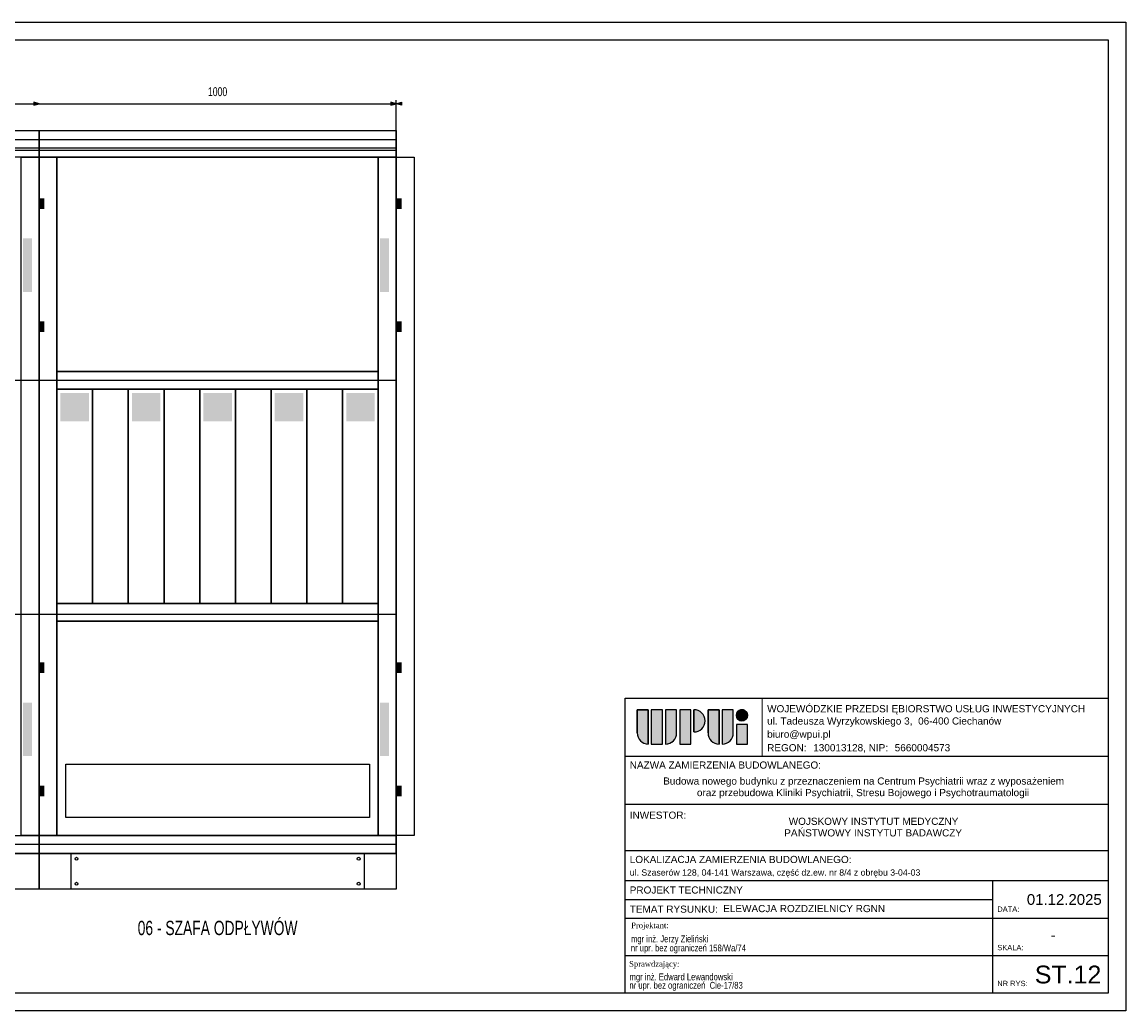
# Model space of a CAD drawing. Header units: millimetres. Extents: x -3526 to -1991, y 3916 to 4843.
# Tile 6 of 10: x -2300 to -1991, y 3916 to 4193. Entities that reach past the tile are written whole.
import ezdxf
from ezdxf.enums import TextEntityAlignment as Align

# ---------------------------------------------------------------- set-up
doc = ezdxf.new("R2010")
doc.units = ezdxf.units.MM
doc.linetypes.add('Caddy_Solid', pattern=[0])
doc.layers.add('_E_ELE0_opis', color=7, linetype='Continuous')
doc.layers.add('Tabelka', color=7, linetype='Continuous')
doc.layers.add('_E_x_tabelka', color=7, linetype='Continuous', lineweight=25)
doc.layers.add('_ELTECH_ELE4', color=4, linetype='Continuous', lineweight=20)
doc.styles.add('Arial_2', font='arial.ttf', dxfattribs={"height": 0.2})
doc.styles.add('Arial_3', font='arial.ttf', dxfattribs={"height": 0.15})
doc.styles.add('Arial_4', font='arial.ttf', dxfattribs={"height": 0.3})
doc.styles.add('Arial_6', font='arial.ttf', dxfattribs={"height": 0.175})
doc.styles.add('Caddy_Arial', font='arial.ttf', dxfattribs={"width": 1.1})
doc.styles.add('STAŁY', font='times.ttf')
doc.styles.add('wpisywanie', font='arial.ttf')

msp = doc.modelspace()

# ---------------------------------------------------------------- hatches: boundary and pattern name
at = {"lineweight": 25}
for color, points in [(256, [(-2296.748996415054, 4169.82977988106), (-2295.248996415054, 4170.229779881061), (-2296.748996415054, 4170.629779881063), (-2296.748996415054, 4169.82977988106)]), (4, [(-2196.748996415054, 4169.82977988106), (-2195.248996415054, 4170.229779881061), (-2196.748996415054, 4170.629779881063), (-2196.748996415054, 4169.82977988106)]), (4, [(-2196.748996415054, 4169.82977988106), (-2195.248996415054, 4170.229779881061), (-2196.748996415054, 4170.629779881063), (-2196.748996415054, 4169.82977988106)]), (4, [(-2193.748996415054, 4169.82977988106), (-2195.248996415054, 4170.229779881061), (-2193.748996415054, 4170.629779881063), (-2193.748996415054, 4169.82977988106)]), (4, [(-2193.748996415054, 4169.82977988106), (-2195.248996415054, 4170.229779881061), (-2193.748996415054, 4170.629779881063), (-2193.748996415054, 4169.82977988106)]), (6, [(-2295.248996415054, 4143.729779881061), (-2293.748996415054, 4143.729779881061), (-2293.748996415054, 4140.729779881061), (-2295.248996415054, 4140.729779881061)]), (6, [(-2195.248996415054, 4143.729779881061), (-2193.748996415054, 4143.729779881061), (-2193.748996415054, 4140.729779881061), (-2195.248996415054, 4140.729779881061)]), (6, [(-2299.748996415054, 4132.479779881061), (-2297.248996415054, 4132.479779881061), (-2297.248996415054, 4117.479779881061), (-2299.748996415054, 4117.479779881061)]), (6, [(-2199.748996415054, 4132.479779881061), (-2197.248996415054, 4132.479779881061), (-2197.248996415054, 4117.479779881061), (-2199.748996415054, 4117.479779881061)]), (6, [(-2299.332296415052, 4128.729779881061), (-2297.66559641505, 4128.729779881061), (-2297.66559641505, 4121.229779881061), (-2299.332296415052, 4121.229779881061)]), (6, [(-2199.332296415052, 4128.729779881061), (-2197.66559641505, 4128.729779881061), (-2197.66559641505, 4121.229779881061), (-2199.332296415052, 4121.229779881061)]), (6, [(-2295.248996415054, 4109.229779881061), (-2293.748996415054, 4109.229779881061), (-2293.748996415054, 4106.229779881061), (-2295.248996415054, 4106.229779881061)]), (6, [(-2195.248996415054, 4109.229779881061), (-2193.748996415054, 4109.229779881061), (-2193.748996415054, 4106.229779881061), (-2195.248996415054, 4106.229779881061)]), (6, [(-2289.248996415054, 4089.229779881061), (-2281.248996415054, 4089.229779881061), (-2281.248996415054, 4081.229779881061), (-2289.248996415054, 4081.229779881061)]), (6, [(-2269.248996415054, 4089.229779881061), (-2261.248996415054, 4089.229779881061), (-2261.248996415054, 4081.229779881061), (-2269.248996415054, 4081.229779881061)]), (6, [(-2249.248996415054, 4089.229779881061), (-2241.248996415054, 4089.229779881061), (-2241.248996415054, 4081.229779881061), (-2249.248996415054, 4081.229779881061)]), (6, [(-2229.248996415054, 4089.229779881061), (-2221.248996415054, 4089.229779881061), (-2221.248996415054, 4081.229779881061), (-2229.248996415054, 4081.229779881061)]), (6, [(-2209.248996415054, 4089.229779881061), (-2201.248996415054, 4089.229779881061), (-2201.248996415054, 4081.229779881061), (-2209.248996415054, 4081.229779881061)]), (6, [(-2295.248996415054, 4013.729779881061), (-2293.748996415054, 4013.729779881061), (-2293.748996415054, 4010.729779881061), (-2295.248996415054, 4010.729779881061)]), (6, [(-2195.248996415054, 4013.729779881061), (-2193.748996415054, 4013.729779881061), (-2193.748996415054, 4010.729779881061), (-2195.248996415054, 4010.729779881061)]), (6, [(-2299.748996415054, 4002.479779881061), (-2297.248996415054, 4002.479779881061), (-2297.248996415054, 3987.479779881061), (-2299.748996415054, 3987.479779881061)]), (6, [(-2199.748996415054, 4002.479779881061), (-2197.248996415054, 4002.479779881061), (-2197.248996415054, 3987.479779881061), (-2199.748996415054, 3987.479779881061)]), (6, [(-2299.332296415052, 3998.729779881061), (-2297.66559641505, 3998.729779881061), (-2297.66559641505, 3991.229779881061), (-2299.332296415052, 3991.229779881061)]), (6, [(-2199.332296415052, 3998.729779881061), (-2197.66559641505, 3998.729779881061), (-2197.66559641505, 3991.229779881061), (-2199.332296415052, 3991.229779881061)]), (6, [(-2295.248996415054, 3979.229779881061), (-2293.748996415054, 3979.229779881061), (-2293.748996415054, 3976.229779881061), (-2295.248996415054, 3976.229779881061)]), (6, [(-2195.248996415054, 3979.229779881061), (-2193.748996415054, 3979.229779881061), (-2193.748996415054, 3976.229779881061), (-2195.248996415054, 3976.229779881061)])]:
    msp.add_hatch(color=color, dxfattribs=at).paths.add_polyline_path(points)
at = {"layer": 'Tabelka', "lineweight": 25}
h = msp.add_hatch(color=92, dxfattribs=at)
edge = h.paths.add_edge_path()
edge.add_line((-2127.768117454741, 4000.45814151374), (-2124.654473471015, 4000.45814151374))
edge.add_line((-2124.654473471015, 4000.45814151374), (-2124.654473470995, 3990.834151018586))
edge.add_arc((-2124.654473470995, 3993.947795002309), 3.113643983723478, 180.0000000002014, 270, ccw=False)
edge.add_line((-2127.768117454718, 3993.947795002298), (-2127.768117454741, 4000.45814151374))
h.paths.add_polyline_path([(-2120.691653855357, 3990.834151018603), (-2123.805297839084, 3990.834151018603), (-2123.805297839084, 4000.45814151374), (-2120.691653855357, 4000.45814151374)])
edge = h.paths.add_edge_path()
edge.add_line((-2119.842478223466, 4000.45814151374), (-2116.728834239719, 4000.45814151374))
edge.add_line((-2116.728834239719, 4000.45814151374), (-2116.728834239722, 3993.947795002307))
edge.add_arc((-2119.842478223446, 3993.947795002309), 3.113643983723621, 269.9999999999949, 359.99999999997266, ccw=False)
edge.add_line((-2119.842478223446, 3990.834151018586), (-2119.842478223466, 4000.45814151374))
h.paths.add_polyline_path([(-2115.850069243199, 3990.834151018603), (-2115.850069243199, 4000.45814151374), (-2112.736425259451, 4000.45814151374), (-2112.736425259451, 3990.834151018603)])
edge = h.paths.add_edge_path()
edge.add_line((-2111.88724962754, 3994.23085354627), (-2111.88724962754, 4000.458141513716))
edge.add_arc((-2111.88724962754, 3997.344497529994), 3.113643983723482, -89.99999999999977, 90.00000000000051, ccw=False)
edge = h.paths.add_edge_path()
edge.add_line((-2107.924430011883, 4000.460169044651), (-2104.810786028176, 4000.460169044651))
edge.add_line((-2104.810786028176, 4000.460169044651), (-2104.810786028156, 3990.836178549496))
edge.add_arc((-2104.810786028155, 3993.949822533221), 3.113643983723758, 180.0000000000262, 269.99999999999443, ccw=False)
edge.add_line((-2107.924430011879, 3993.949822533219), (-2107.924430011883, 4000.460169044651))
edge = h.paths.add_edge_path()
edge.add_line((-2103.961610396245, 4000.460169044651), (-2100.847966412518, 4000.460169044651))
edge.add_line((-2100.847966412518, 4000.460169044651), (-2100.847966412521, 3993.949822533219))
edge.add_arc((-2103.961610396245, 3993.949822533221), 3.113643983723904, 270, 359.9999999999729, ccw=False)
edge.add_line((-2103.961610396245, 3990.836178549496), (-2103.961610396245, 4000.460169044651))
h.paths.add_polyline_path([(-2099.998790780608, 3996.290860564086), (-2096.885146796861, 3996.290860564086), (-2096.885146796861, 3990.834151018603), (-2099.998790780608, 3990.834151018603)])
h = msp.add_hatch(color=1, dxfattribs=at)
edge = h.paths.add_edge_path()
edge.add_arc((-2098.441968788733, 3998.898766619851), 1.556821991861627, 224.9999999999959, 404.9999999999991)
edge.add_arc((-2098.441968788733, 3998.898766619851), 1.556821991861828, 45.00000000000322, 224.9999999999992)

# ---------------------------------------------------------------- linework, layer by layer
at = {"color": 4, "lineweight": 25}
for p, q in [((-2395.248996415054, 4170.229779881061), (-2295.248996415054, 4170.229779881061)), ((-2295.248996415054, 4170.229779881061), (-2195.248996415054, 4170.229779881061)), ((-2195.248996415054, 4160.229779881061), (-2195.248996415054, 4171.229779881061)), ((-2195.248996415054, 4160.229779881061), (-2195.248996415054, 4171.229779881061)), ((-2195.248996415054, 4160.229779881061), (-2195.248996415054, 4171.229779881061)), ((-2195.248996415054, 4160.229779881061), (-2195.248996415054, 4171.229779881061))]:
    msp.add_line(p, q, dxfattribs=at)
at = {"lineweight": 25}
msp.add_lwpolyline([(-2296.748996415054, 4169.82977988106), (-2295.248996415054, 4170.229779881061), (-2296.748996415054, 4170.629779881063), (-2296.748996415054, 4169.82977988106)], dxfattribs=at)
at = {"color": 4, "lineweight": 25}
for points in [[(-2196.748996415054, 4169.82977988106), (-2195.248996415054, 4170.229779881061), (-2196.748996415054, 4170.629779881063), (-2196.748996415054, 4169.82977988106)], [(-2196.748996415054, 4169.82977988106), (-2195.248996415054, 4170.229779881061), (-2196.748996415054, 4170.629779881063), (-2196.748996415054, 4169.82977988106)], [(-2193.748996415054, 4169.82977988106), (-2195.248996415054, 4170.229779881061), (-2193.748996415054, 4170.629779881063), (-2193.748996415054, 4169.82977988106)], [(-2193.748996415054, 4169.82977988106), (-2195.248996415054, 4170.229779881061), (-2193.748996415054, 4170.629779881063), (-2193.748996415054, 4169.82977988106)]]:
    msp.add_lwpolyline(points, dxfattribs=at)
at = {"color": 6, "lineweight": 25}
for points in [[(-2395.248996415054, 4162.729779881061), (-2295.248996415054, 4162.729779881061), (-2295.248996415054, 4157.729779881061), (-2395.248996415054, 4157.729779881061), (-2395.248996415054, 4162.729779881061)], [(-2295.248996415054, 4162.729779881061), (-2195.248996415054, 4162.729779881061), (-2195.248996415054, 4157.729779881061), (-2295.248996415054, 4157.729779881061), (-2295.248996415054, 4162.729779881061)], [(-2395.248996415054, 4160.229779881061), (-2295.248996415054, 4160.229779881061), (-2295.248996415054, 3960.229779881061), (-2395.248996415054, 3960.229779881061), (-2395.248996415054, 4160.229779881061)], [(-2395.248996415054, 4160.229779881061), (-2295.248996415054, 4160.229779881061), (-2295.248996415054, 3960.229779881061), (-2395.248996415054, 3960.229779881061), (-2395.248996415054, 4160.229779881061)], [(-2395.248996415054, 4160.229779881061), (-2295.248996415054, 4160.229779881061), (-2295.248996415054, 4155.229779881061), (-2395.248996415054, 4155.229779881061), (-2395.248996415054, 4160.229779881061)], [(-2395.248996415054, 4157.229779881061), (-2295.248996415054, 4157.229779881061), (-2295.248996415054, 4092.729779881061), (-2395.248996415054, 4092.729779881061), (-2395.248996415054, 4157.229779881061)], [(-2295.248996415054, 4160.229779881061), (-2295.248996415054, 4160.229779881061), (-2295.248996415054, 3960.229779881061), (-2295.248996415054, 3960.229779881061), (-2295.248996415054, 4160.229779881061)], [(-2295.248996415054, 4160.229779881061), (-2195.248996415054, 4160.229779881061), (-2195.248996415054, 3960.229779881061), (-2295.248996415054, 3960.229779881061), (-2295.248996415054, 4160.229779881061)], [(-2295.248996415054, 4160.229779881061), (-2195.248996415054, 4160.229779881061), (-2195.248996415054, 3960.229779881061), (-2295.248996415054, 3960.229779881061), (-2295.248996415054, 4160.229779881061)], [(-2295.248996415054, 4160.229779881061), (-2195.248996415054, 4160.229779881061), (-2195.248996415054, 4155.229779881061), (-2295.248996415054, 4155.229779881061), (-2295.248996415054, 4160.229779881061)], [(-2295.248996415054, 4157.229779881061), (-2195.248996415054, 4157.229779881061), (-2195.248996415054, 4092.729779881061), (-2295.248996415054, 4092.729779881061), (-2295.248996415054, 4157.229779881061)], [(-2195.248996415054, 4160.229779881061), (-2195.248996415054, 4160.229779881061), (-2195.248996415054, 3960.229779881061), (-2195.248996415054, 3960.229779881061), (-2195.248996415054, 4160.229779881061)], [(-2195.248996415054, 4160.229779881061), (-2195.248996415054, 4160.229779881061), (-2195.248996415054, 3960.229779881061), (-2195.248996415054, 3960.229779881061), (-2195.248996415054, 4160.229779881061)], [(-2300.248996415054, 4155.229779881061), (-2295.248996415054, 4155.229779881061), (-2295.248996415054, 3965.229779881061), (-2300.248996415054, 3965.229779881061), (-2300.248996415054, 4155.229779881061)], [(-2295.248996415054, 4155.229779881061), (-2290.248996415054, 4155.229779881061), (-2290.248996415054, 3965.229779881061), (-2295.248996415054, 3965.229779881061), (-2295.248996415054, 4155.229779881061)], [(-2290.248996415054, 4155.229779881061), (-2200.248996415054, 4155.229779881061), (-2200.248996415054, 4095.229779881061), (-2290.248996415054, 4095.229779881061), (-2290.248996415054, 4155.229779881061)], [(-2290.248996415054, 4155.229779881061), (-2200.248996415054, 4155.229779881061), (-2200.248996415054, 4095.229779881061), (-2290.248996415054, 4095.229779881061), (-2290.248996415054, 4155.229779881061)], [(-2200.248996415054, 4155.229779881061), (-2195.248996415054, 4155.229779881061), (-2195.248996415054, 3965.229779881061), (-2200.248996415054, 3965.229779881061), (-2200.248996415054, 4155.229779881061)], [(-2195.248996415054, 4155.229779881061), (-2190.248996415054, 4155.229779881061), (-2190.248996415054, 3965.229779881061), (-2195.248996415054, 3965.229779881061), (-2195.248996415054, 4155.229779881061)], [(-2290.248996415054, 4095.229779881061), (-2200.248996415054, 4095.229779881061), (-2200.248996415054, 4090.229779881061), (-2290.248996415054, 4090.229779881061), (-2290.248996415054, 4095.229779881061)], [(-2290.248996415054, 4090.229779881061), (-2200.248996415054, 4090.229779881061), (-2200.248996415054, 4030.229779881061), (-2290.248996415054, 4030.229779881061), (-2290.248996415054, 4090.229779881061)], [(-2290.248996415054, 4090.229779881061), (-2280.248996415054, 4090.229779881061), (-2280.248996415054, 4030.229779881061), (-2290.248996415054, 4030.229779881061), (-2290.248996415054, 4090.229779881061)], [(-2290.248996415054, 4090.229779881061), (-2280.248996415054, 4090.229779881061), (-2280.248996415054, 4030.229779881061), (-2290.248996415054, 4030.229779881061), (-2290.248996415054, 4090.229779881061)], [(-2290.248996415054, 4090.229779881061), (-2280.248996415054, 4090.229779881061), (-2280.248996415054, 4030.229779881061), (-2290.248996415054, 4030.229779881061), (-2290.248996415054, 4090.229779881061)], [(-2280.248996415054, 4090.229779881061), (-2270.248996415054, 4090.229779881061), (-2270.248996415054, 4030.229779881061), (-2280.248996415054, 4030.229779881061), (-2280.248996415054, 4090.229779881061)], [(-2280.248996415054, 4090.229779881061), (-2270.248996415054, 4090.229779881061), (-2270.248996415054, 4030.229779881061), (-2280.248996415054, 4030.229779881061), (-2280.248996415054, 4090.229779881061)], [(-2280.248996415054, 4090.229779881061), (-2270.248996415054, 4090.229779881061), (-2270.248996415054, 4030.229779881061), (-2280.248996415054, 4030.229779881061), (-2280.248996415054, 4090.229779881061)], [(-2270.248996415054, 4090.229779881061), (-2260.248996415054, 4090.229779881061), (-2260.248996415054, 4030.229779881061), (-2270.248996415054, 4030.229779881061), (-2270.248996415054, 4090.229779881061)], [(-2270.248996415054, 4090.229779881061), (-2260.248996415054, 4090.229779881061), (-2260.248996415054, 4030.229779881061), (-2270.248996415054, 4030.229779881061), (-2270.248996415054, 4090.229779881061)], [(-2270.248996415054, 4090.229779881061), (-2260.248996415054, 4090.229779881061), (-2260.248996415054, 4030.229779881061), (-2270.248996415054, 4030.229779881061), (-2270.248996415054, 4090.229779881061)], [(-2260.248996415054, 4090.229779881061), (-2250.248996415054, 4090.229779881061), (-2250.248996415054, 4030.229779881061), (-2260.248996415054, 4030.229779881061), (-2260.248996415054, 4090.229779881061)], [(-2260.248996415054, 4090.229779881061), (-2250.248996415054, 4090.229779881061), (-2250.248996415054, 4030.229779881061), (-2260.248996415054, 4030.229779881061), (-2260.248996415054, 4090.229779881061)], [(-2260.248996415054, 4090.229779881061), (-2250.248996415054, 4090.229779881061), (-2250.248996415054, 4030.229779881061), (-2260.248996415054, 4030.229779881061), (-2260.248996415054, 4090.229779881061)], [(-2250.248996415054, 4090.229779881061), (-2240.248996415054, 4090.229779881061), (-2240.248996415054, 4030.229779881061), (-2250.248996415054, 4030.229779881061), (-2250.248996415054, 4090.229779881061)], [(-2250.248996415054, 4090.229779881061), (-2240.248996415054, 4090.229779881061), (-2240.248996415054, 4030.229779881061), (-2250.248996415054, 4030.229779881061), (-2250.248996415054, 4090.229779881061)], [(-2250.248996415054, 4090.229779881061), (-2240.248996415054, 4090.229779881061), (-2240.248996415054, 4030.229779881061), (-2250.248996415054, 4030.229779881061), (-2250.248996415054, 4090.229779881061)], [(-2240.248996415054, 4090.229779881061), (-2230.248996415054, 4090.229779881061), (-2230.248996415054, 4030.229779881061), (-2240.248996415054, 4030.229779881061), (-2240.248996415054, 4090.229779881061)], [(-2240.248996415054, 4090.229779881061), (-2230.248996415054, 4090.229779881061), (-2230.248996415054, 4030.229779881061), (-2240.248996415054, 4030.229779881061), (-2240.248996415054, 4090.229779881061)], [(-2240.248996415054, 4090.229779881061), (-2230.248996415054, 4090.229779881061), (-2230.248996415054, 4030.229779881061), (-2240.248996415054, 4030.229779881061), (-2240.248996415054, 4090.229779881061)], [(-2230.248996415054, 4090.229779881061), (-2220.248996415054, 4090.229779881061), (-2220.248996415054, 4030.229779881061), (-2230.248996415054, 4030.229779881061), (-2230.248996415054, 4090.229779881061)], [(-2230.248996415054, 4090.229779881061), (-2220.248996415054, 4090.229779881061), (-2220.248996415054, 4030.229779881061), (-2230.248996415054, 4030.229779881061), (-2230.248996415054, 4090.229779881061)], [(-2230.248996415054, 4090.229779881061), (-2220.248996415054, 4090.229779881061), (-2220.248996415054, 4030.229779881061), (-2230.248996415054, 4030.229779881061), (-2230.248996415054, 4090.229779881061)], [(-2220.248996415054, 4090.229779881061), (-2210.248996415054, 4090.229779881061), (-2210.248996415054, 4030.229779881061), (-2220.248996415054, 4030.229779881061), (-2220.248996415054, 4090.229779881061)], [(-2220.248996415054, 4090.229779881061), (-2210.248996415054, 4090.229779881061), (-2210.248996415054, 4030.229779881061), (-2220.248996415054, 4030.229779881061), (-2220.248996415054, 4090.229779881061)], [(-2220.248996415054, 4090.229779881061), (-2210.248996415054, 4090.229779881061), (-2210.248996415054, 4030.229779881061), (-2220.248996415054, 4030.229779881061), (-2220.248996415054, 4090.229779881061)], [(-2210.248996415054, 4090.229779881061), (-2200.248996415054, 4090.229779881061), (-2200.248996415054, 4030.229779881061), (-2210.248996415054, 4030.229779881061), (-2210.248996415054, 4090.229779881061)], [(-2210.248996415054, 4090.229779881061), (-2200.248996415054, 4090.229779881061), (-2200.248996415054, 4030.229779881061), (-2210.248996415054, 4030.229779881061), (-2210.248996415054, 4090.229779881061)], [(-2210.248996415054, 4090.229779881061), (-2200.248996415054, 4090.229779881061), (-2200.248996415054, 4030.229779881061), (-2210.248996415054, 4030.229779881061), (-2210.248996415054, 4090.229779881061)], [(-2290.248996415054, 4030.229779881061), (-2200.248996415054, 4030.229779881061), (-2200.248996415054, 4025.229779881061), (-2290.248996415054, 4025.229779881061), (-2290.248996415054, 4030.229779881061)], [(-2395.248996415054, 4027.229779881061), (-2295.248996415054, 4027.229779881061), (-2295.248996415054, 3962.729779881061), (-2395.248996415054, 3962.729779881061), (-2395.248996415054, 4027.229779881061)], [(-2295.248996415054, 4027.229779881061), (-2195.248996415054, 4027.229779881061), (-2195.248996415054, 3962.729779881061), (-2295.248996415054, 3962.729779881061), (-2295.248996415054, 4027.229779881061)], [(-2290.248996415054, 4025.229779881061), (-2200.248996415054, 4025.229779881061), (-2200.248996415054, 3965.229779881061), (-2290.248996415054, 3965.229779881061), (-2290.248996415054, 4025.229779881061)], [(-2287.748996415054, 3985.229779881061), (-2202.748996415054, 3985.229779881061), (-2202.748996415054, 3970.229779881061), (-2287.748996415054, 3970.229779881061), (-2287.748996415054, 3985.229779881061)], [(-2395.248996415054, 3965.229779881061), (-2295.248996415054, 3965.229779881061), (-2295.248996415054, 3960.229779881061), (-2395.248996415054, 3960.229779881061), (-2395.248996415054, 3965.229779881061)], [(-2295.248996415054, 3965.229779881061), (-2195.248996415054, 3965.229779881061), (-2195.248996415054, 3960.229779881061), (-2295.248996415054, 3960.229779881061), (-2295.248996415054, 3965.229779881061)], [(-2395.248996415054, 3960.229779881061), (-2295.248996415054, 3960.229779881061), (-2295.248996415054, 3950.229779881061), (-2395.248996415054, 3950.229779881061), (-2395.248996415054, 3960.229779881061)], [(-2295.248996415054, 3960.229779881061), (-2195.248996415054, 3960.229779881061), (-2195.248996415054, 3950.229779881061), (-2295.248996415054, 3950.229779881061), (-2295.248996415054, 3960.229779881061)], [(-2286.248996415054, 3960.229779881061), (-2204.248996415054, 3960.229779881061), (-2204.248996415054, 3950.229779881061), (-2286.248996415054, 3950.229779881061), (-2286.248996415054, 3960.229779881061)]]:
    msp.add_lwpolyline(points, dxfattribs=at)
for centre in [(-2284.748996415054, 3958.729769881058), (-2205.748996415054, 3958.729769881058), (-2284.748996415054, 3951.729769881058), (-2205.748996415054, 3951.729769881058)]:
    msp.add_ellipse(centre, major_axis=(0.4, 0), ratio=1, dxfattribs=at)
at = {"layer": '_E_x_tabelka'}
for points in [[(-3154.295047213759, 4193.090637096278), (-1990.914106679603, 4193.090637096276), (-1990.914106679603, 3916.090637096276), (-3154.295047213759, 3916.090637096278)], [(-3139.29504721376, 4188.090637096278), (-1995.914106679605, 4188.090637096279), (-1995.914106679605, 3921.090637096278), (-3139.29504721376, 3921.090637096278)]]:
    msp.add_lwpolyline(points, close=True, dxfattribs=at)
at = {"layer": 'Tabelka'}
for p, q in [((-2131.10306793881, 3921.090637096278), (-2131.10306793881, 4003.70797864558)), ((-2131.10306793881, 4003.70797864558), (-1995.914106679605, 4003.70797864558)), ((-2127.768117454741, 4000.45814151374), (-2127.768117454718, 3993.947795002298)), ((-2124.654473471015, 4000.45814151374), (-2127.768117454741, 4000.45814151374)), ((-2127.768117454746, 3993.94779500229), (-2127.768117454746, 4000.458141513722)), ((-2127.768117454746, 4000.458141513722), (-2124.65447347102, 4000.458141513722)), ((-2124.654473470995, 3990.834151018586), (-2124.654473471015, 4000.45814151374)), ((-2124.65447347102, 4000.458141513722), (-2124.65447347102, 3990.834151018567)), ((-2120.691653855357, 4000.45814151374), (-2123.805297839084, 4000.45814151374)), ((-2123.805297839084, 4000.45814151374), (-2123.805297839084, 3990.834151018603)), ((-2120.691653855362, 4000.458141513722), (-2123.805297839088, 4000.458141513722)), ((-2123.805297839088, 4000.458141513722), (-2123.805297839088, 3990.834151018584)), ((-2120.691653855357, 3990.834151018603), (-2120.691653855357, 4000.45814151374)), ((-2120.691653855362, 3990.834151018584), (-2120.691653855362, 4000.458141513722)), ((-2119.842478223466, 4000.45814151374), (-2119.842478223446, 3990.834151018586)), ((-2116.728834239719, 4000.45814151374), (-2119.842478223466, 4000.45814151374)), ((-2116.728834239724, 4000.458141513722), (-2119.842478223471, 4000.458141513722)), ((-2119.842478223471, 4000.458141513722), (-2119.842478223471, 3990.834151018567)), ((-2116.728834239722, 3993.947795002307), (-2116.728834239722, 4000.45814151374)), ((-2116.728834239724, 3993.94779500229), (-2116.728834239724, 4000.458141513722)), ((-2112.736425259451, 4000.45814151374), (-2115.850069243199, 4000.45814151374)), ((-2115.850069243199, 4000.45814151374), (-2115.850069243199, 3990.834151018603)), ((-2115.850069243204, 4000.458141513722), (-2115.850069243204, 3990.834151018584)), ((-2112.736425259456, 4000.458141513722), (-2115.850069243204, 4000.458141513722)), ((-2112.736425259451, 3990.834151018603), (-2112.736425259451, 4000.45814151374)), ((-2112.736425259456, 3990.834151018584), (-2112.736425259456, 4000.458141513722)), ((-2111.88724962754, 4000.458141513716), (-2111.88724962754, 3994.23085354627)), ((-2111.887249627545, 3994.230853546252), (-2111.887249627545, 4000.458141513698)), ((-2107.924430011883, 4000.460169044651), (-2107.924430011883, 3993.949822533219)), ((-2104.810786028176, 4000.460169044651), (-2107.924430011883, 4000.460169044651)), ((-2107.924430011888, 3993.949822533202), (-2107.924430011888, 4000.460169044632)), ((-2107.924430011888, 4000.460169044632), (-2104.810786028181, 4000.460169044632)), ((-2104.810786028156, 3990.836178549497), (-2104.810786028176, 4000.460169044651)), ((-2104.810786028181, 4000.460169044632), (-2104.810786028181, 3999.610993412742)), ((-2104.810786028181, 4000.460169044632), (-2104.810786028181, 3990.836178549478)), ((-2103.961610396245, 4000.460169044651), (-2103.961610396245, 3990.836178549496)), ((-2100.847966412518, 4000.460169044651), (-2103.961610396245, 4000.460169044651)), ((-2100.847966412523, 4000.460169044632), (-2103.96161039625, 4000.460169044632)), ((-2103.96161039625, 4000.460169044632), (-2103.96161039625, 3990.836178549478)), ((-2100.847966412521, 3993.949822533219), (-2100.847966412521, 4000.460169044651)), ((-2100.847966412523, 3993.949822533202), (-2100.847966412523, 4000.460169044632)), ((-2099.998790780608, 3996.290860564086), (-2099.998790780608, 3990.834151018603)), ((-2096.885146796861, 3996.290860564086), (-2099.998790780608, 3996.290860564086)), ((-2099.998790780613, 3996.290860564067), (-2099.998790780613, 3990.834151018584)), ((-2096.885146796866, 3996.290860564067), (-2099.998790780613, 3996.290860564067)), ((-2096.885146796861, 3990.834151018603), (-2096.885146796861, 3996.290860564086)), ((-2096.885146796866, 3990.834151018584), (-2096.885146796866, 3996.290860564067)), ((-2123.805297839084, 3990.834151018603), (-2120.691653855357, 3990.834151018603)), ((-2123.805297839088, 3990.834151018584), (-2120.691653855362, 3990.834151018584)), ((-2115.850069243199, 3990.834151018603), (-2112.736425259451, 3990.834151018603)), ((-2115.850069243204, 3990.834151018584), (-2112.736425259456, 3990.834151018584)), ((-2099.998790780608, 3990.834151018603), (-2096.885146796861, 3990.834151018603)), ((-2099.998790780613, 3990.834151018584), (-2096.885146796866, 3990.834151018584)), ((-2131.10306793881, 3987.45797864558), (-1995.914106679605, 3987.45797864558)), ((-2131.10306793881, 3974.037208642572), (-1995.914106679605, 3974.037208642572)), ((-2131.10306793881, 3961.063506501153), (-1995.914106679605, 3961.063506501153)), ((-2131.10306793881, 3952.590637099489), (-1995.914106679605, 3952.590637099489)), ((-2131.10306793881, 3952.590637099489), (-1995.914106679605, 3952.590637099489)), ((-2028.227288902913, 3952.590637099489), (-2028.227288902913, 3921.090637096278)), ((-2131.10306793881, 3947.340637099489), (-2028.227288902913, 3947.340637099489)), ((-2131.10306793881, 3942.090637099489), (-1995.914106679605, 3942.090637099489)), ((-2131.10306793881, 3931.590637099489), (-1995.914106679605, 3931.590637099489))]:
    msp.add_line(p, q, dxfattribs=at)
at = {"layer": 'Tabelka', "color": 10, "lineweight": 18}
msp.add_line((-2092.805674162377, 3987.45797864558), (-2092.805674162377, 4003.70797864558), dxfattribs=at)
at = {"layer": 'Tabelka'}
msp.add_circle((-2098.441968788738, 3998.898766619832), 1.556821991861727, dxfattribs=at)
for centre, radius, start, end in [((-2111.88724962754, 3997.344497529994), 3.113643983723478, 270, 90), ((-2111.887249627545, 3997.344497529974), 3.113643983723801, 0, 90), ((-2098.441968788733, 3998.898766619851), 1.556821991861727, 44.99999999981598, 224.999999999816), ((-2098.441968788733, 3998.898766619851), 1.556821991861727, 224.999999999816, 44.99999999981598), ((-2111.887249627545, 3997.344497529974), 3.113643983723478, 270, 0), ((-2124.654473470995, 3993.947795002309), 3.113643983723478, 180, 270), ((-2124.654473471, 3993.94779500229), 3.113643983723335, 180, 269.9999999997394), ((-2119.842478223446, 3993.947795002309), 3.113643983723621, 270, 0), ((-2119.842478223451, 3993.94779500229), 3.113643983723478, 269.9999999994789, 0), ((-2104.810786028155, 3993.949822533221), 3.113643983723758, 180, 270), ((-2104.810786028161, 3993.949822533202), 3.11364398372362, 180, 269.9999999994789), ((-2103.961610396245, 3993.949822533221), 3.113643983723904, 270, 0), ((-2103.96161039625, 3993.949822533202), 3.11364398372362, 270, 0)]:
    msp.add_arc(centre, radius, start, end, dxfattribs=at)

# ---------------------------------------------------------------- texts
at = {"layer": '_E_ELE0_opis', "style": 'wpisywanie'}
msp.add_text('ST.12', height=5, dxfattribs=at).set_placement((-2016.430326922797, 3923.78971232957))
at = {"layer": '_ELTECH_ELE4', "linetype": 'Caddy_Solid', "lineweight": 25, "style": 'Caddy_Arial', "width": 0.6930000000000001}
for s, height, p in [('1000', 2.5, (-2245.248996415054, 4172.344766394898)), ('06 - SZAFA ODPŁYWÓW', 4, (-2245.248996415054, 3937.333470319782))]:
    msp.add_text(s, height=height, dxfattribs=at).set_placement(p, align=Align.CENTER)
at = {"layer": 'Tabelka', "color": 7, "linetype": 'Continuous', "lineweight": 9, "style": 'wpisywanie'}
msp.add_text('ELEWACJA ROZDZIELNICY RGNN', height=2, dxfattribs=at).set_placement((-2103.675821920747, 3943.766274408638))
at = {"layer": 'Tabelka', "style": 'STAŁY'}
for s, p in [('Projektant:', (-2129.454240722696, 3939.273057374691)), ('Sprawdzający:', (-2130.004569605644, 3928.47541437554))]:
    msp.add_text(s, height=1.584, dxfattribs=at).set_placement(p)
at = {"layer": 'Tabelka', "style": 'wpisywanie', "width": 0.8000000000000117}
for s, p in [('nr upr. bez ograniczeń 158/Wa/74', (-2129.534650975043, 3932.773856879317)), ('mgr inż. Jerzy Zieliński', (-2129.491107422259, 3935.325133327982)), ('mgr inż. Edward Lewandowski', (-2129.904527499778, 3924.683244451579)), ('nr upr. bez ograniczeń  Cie-17/83 ', (-2129.938033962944, 3922.308330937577))]:
    msp.add_text(s, height=1.913868, dxfattribs=at).set_placement(p)
at = {"layer": 'Tabelka', "color": 7, "lineweight": 9, "attachment_point": 1}
for s, insert, char_height, width, style in [('WOJEWÓDZKIE PRZEDSI', (-2091.371815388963, 4001.745410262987), 2, 42.24893125, 'Arial_2'), ('ĘBIORSTWO USŁUG INWESTYCYJNYCH', (-2056.512961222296, 4001.745410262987), 2, 66.94090625, 'Arial_2'), ('ul. Tadeusza Wyrzykowskiego 3, ', (-2091.371815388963, 3998.307910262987), 2, 51.22783124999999, 'Arial_2'), ('06-400 Ciechanów', (-2049.104627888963, 3998.307910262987), 2, 28.70041250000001, 'Arial_2'), ('biuro@wpui.pl', (-2091.371815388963, 3994.61507305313), 2, 21.88606875, 'Arial_2'), ('REGON: ', (-2091.371815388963, 3990.823659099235), 2, 14.51054375, 'Arial_2'), ('130013128, NIP: ', (-2078.473377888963, 3990.823659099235), 2, 26.9367, 'Arial_2'), ('5660004573', (-2055.653065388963, 3990.823659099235), 2, 19.24049999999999, 'Arial_2'), ('NAZWA ZAMIERZENIA BUDOWLANEGO:', (-2129.846079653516, 3985.974232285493), 2, 66.29955624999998, 'Arial_2'), ('Budowa nowego budynku z przeznaczeniem na Centrum Psychiatrii wraz z wyposażeniem', (-2120.489676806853, 3981.493462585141), 2, 126.9873, 'Arial_2'), ('oraz przebudowa Kliniki Psychiatrii, Stresu Bojowego i Psychotraumatologii', (-2111.03082264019, 3978.252316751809), 2, 115.20249375, 'Arial_2'), ('INWESTOR:', (-2129.846079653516, 3971.928462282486), 2, 19.64134375, 'Arial_2'), ('WOJSKOWY INSTYTUT MEDYCZNY', (-2085.326497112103, 3970.212139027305), 2, 58.52318750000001, 'Arial_2'), ('PA', (-2086.583267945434, 3966.970993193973), 2, 4.649787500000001, 'Arial_2'), ('ŃSTWOWY INSTYTUT BADAWCZY', (-2082.746809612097, 3966.970993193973), 2, 56.83964374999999, 'Arial_2'), ('LOKALIZACJA ZAMIERZENIA BUDOWLANEGO:', (-2129.846079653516, 3959.525967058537), 2, 76.8016625, 'Arial_2'), ('ul. Szaserów 128, 04-141 Warszawa, cz', (-2129.846079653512, 3955.743366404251), 1.75, 52.83120624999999, 'Arial_6'), ('ęść dz.ew. nr 8/4 z obrębu 3-04-03', (-2086.255975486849, 3955.743366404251), 1.75, 45.77635624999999, 'Arial_6'), ('PROJEKT TECHNICZNY', (-2129.846079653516, 3950.963799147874), 2, 42.72994375, 'Arial_2'), ('01.12.2025', (-2018.656428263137, 3948.805366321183), 3, 25.974675, 'Arial_4'), ('TEMAT RYSUNKU:', (-2129.846079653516, 3945.606890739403), 2, 30.38395625, 'Arial_2'), ('DATA:', (-2026.933133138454, 3945.349126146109), 1.5, 7.455693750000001, 'Arial_3'), ('-', (-2011.97342073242, 3938.87740692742), 3, 17.31645, 'Arial_4'), ('SKALA:', (-2026.933133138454, 3934.592005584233), 1.5, 8.89873125, 'Arial_3'), ('NR RYS:', (-2026.933133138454, 3924.532737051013), 1.5, 10.34176875, 'Arial_3')]:
    msp.add_mtext(s, dxfattribs=dict(at, insert=insert, char_height=char_height, width=width, style=style))

doc.saveas('drawing.dxf')
